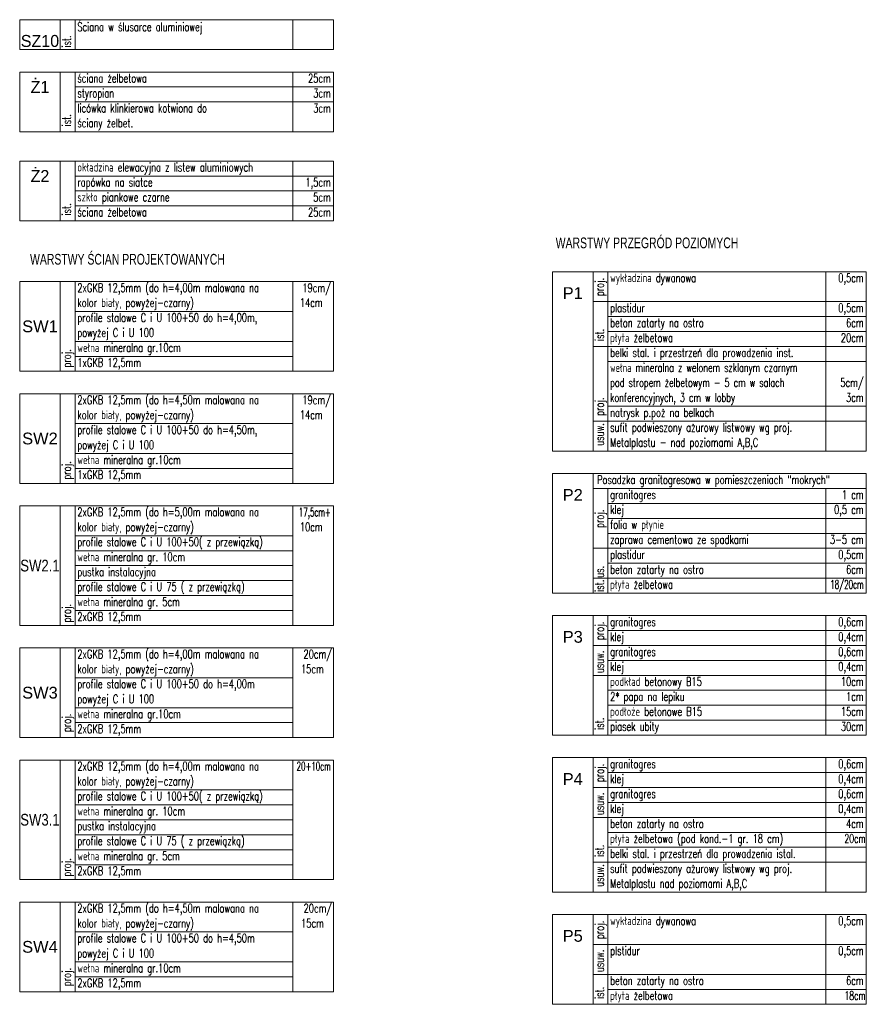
# Model space of a CAD drawing. Header units: centimetres. Extents: x -10702 to 24628, y -4437 to 19798.
# Tile 3 of 92: x -10702 to -6736, y 5799 to 10409. Entities that reach past the tile are written whole.
import ezdxf
from ezdxf.enums import TextEntityAlignment as Align

# ---------------------------------------------------------------- set-up
doc = ezdxf.new("R2010")
doc.units = ezdxf.units.CM
doc.layers.get('0').update_dxf_attribs({"color": 8})
for name, color, linetype in [('P1$0$ARCH_INFO_OPISY', 8, 'Continuous'), ('P2$0$ARCH_INFO_OPISY', 8, 'Continuous'), ('P3$0$ARCH_INFO_OPISY', 8, 'Continuous'), ('P4$0$ARCH_INFO_OPISY', 8, 'Continuous'), ('P5$0$ARCH_INFO_OPISY', 8, 'Continuous'), ('przegrody dla rzutów$0$ARCH_INFO_OPISY', 8, 'Continuous'), ('przegrody dla rzutów$0$RYSUNKOWE_XREF', 8, 'Continuous'), ('SW1$0$ARCH_INFO_OPISY', 8, 'Continuous'), ('SW2$0$ARCH_INFO_OPISY', 8, 'Continuous'), ('SW2_1$0$ARCH_INFO_OPISY', 8, 'Continuous'), ('SW3$0$ARCH_INFO_OPISY', 8, 'Continuous'), ('SW3_1$0$ARCH_INFO_OPISY', 8, 'Continuous'), ('SW4$0$ARCH_INFO_OPISY', 8, 'Continuous'), ('SZ10$0$Pu1$0$ARCH_INFO_OPISY', 8, 'Continuous'), ('Ż1$0$ARCH_INFO_OPISY', 8, 'Continuous'), ('Ż1$0$Pu1$0$ARCH_INFO_OPISY', 8, 'Continuous'), ('Ż2$0$ARCH_INFO_OPISY', 8, 'Continuous'), ('Ż2$0$Pu1$0$ARCH_INFO_OPISY', 8, 'Continuous')]:
    doc.layers.add(name, color=color, linetype=linetype)
for name, color, linetype, lineweight in [('P1$0$ARCH_TABELKA', 8, 'Continuous', 5), ('P2$0$ARCH_TABELKA', 8, 'Continuous', 5), ('P3$0$ARCH_TABELKA', 8, 'Continuous', 5), ('P4$0$ARCH_TABELKA', 8, 'Continuous', 5), ('P5$0$ARCH_TABELKA', 8, 'Continuous', 5), ('SW1$0$ARCH_TABELKA', 8, 'Continuous', 5), ('SW2$0$ARCH_TABELKA', 8, 'Continuous', 5), ('SW2_1$0$ARCH_TABELKA', 8, 'Continuous', 5), ('SW3$0$ARCH_TABELKA', 8, 'Continuous', 5), ('SW3_1$0$ARCH_TABELKA', 8, 'Continuous', 5), ('SW4$0$ARCH_TABELKA', 8, 'Continuous', 5), ('SZ10$0$Pu1$0$ARCH_TABELKA', 8, 'Continuous', 5), ('Ż1$0$ARCH_TABELKA', 8, 'Continuous', 5), ('Ż2$0$ARCH_TABELKA', 8, 'Continuous', 5)]:
    doc.layers.add(name, color=color, linetype=linetype, lineweight=lineweight)
doc.styles.add('P1$0$Arial', font='arial.ttf')
doc.styles.add('P1$0$Romans', font='Romans.shx')
doc.styles.add('P2$0$Arial', font='arial.ttf')
doc.styles.add('P2$0$Romans', font='Romans.shx')
doc.styles.add('P3$0$Arial', font='arial.ttf')
doc.styles.add('P3$0$Romans', font='Romans.shx')
doc.styles.add('P4$0$Arial', font='arial.ttf')
doc.styles.add('P4$0$Romans', font='Romans.shx')
doc.styles.add('P5$0$Arial', font='arial.ttf')
doc.styles.add('P5$0$Romans', font='Romans.shx')
doc.styles.add('przegrody dla rzutów$0$Arial', font='arial.ttf')
doc.styles.add('SW1$0$Arial', font='arial.ttf')
doc.styles.add('SW1$0$Romans', font='Romans.shx')
doc.styles.add('SW2$0$Arial', font='arial.ttf')
doc.styles.add('SW2$0$Romans', font='Romans.shx')
doc.styles.add('SW2_1$0$Arial', font='arial.ttf')
doc.styles.add('SW2_1$0$Romans', font='Romans.shx')
doc.styles.add('SW3$0$Arial', font='arial.ttf')
doc.styles.add('SW3$0$Romans', font='Romans.shx')
doc.styles.add('SW3_1$0$Arial', font='arial.ttf')
doc.styles.add('SW3_1$0$Romans', font='Romans.shx')
doc.styles.add('SW4$0$Arial', font='arial.ttf')
doc.styles.add('SW4$0$Romans', font='Romans.shx')
doc.styles.add('SZ10$0$Pu1$0$Romans', font='Romans.shx')
doc.styles.add('SZ10$0$Pu1$0$Standard', font='txt')
doc.styles.add('Ż1$0$Pu1$0$Standard', font='txt')
doc.styles.add('Ż1$0$Romans', font='Romans.shx')
doc.styles.add('Ż2$0$Pu1$0$Standard', font='txt')
doc.styles.add('Ż2$0$Romans', font='Romans.shx')

# ---------------------------------------------------------------- blocks, each defined once
blk = doc.blocks.new('Ż1')
at = {"layer": 'Ż1$0$ARCH_TABELKA'}
blk.add_line((-41322, 4632.7), (-41322, 4352.7), dxfattribs=at)
blk.add_lwpolyline([(-42602, 4632.7), (-41132, 4632.7), (-41132, 4352.7), (-42602, 4352.7)], close=True, dxfattribs=at)
for points in [[(-42412, 4632.7), (-42412, 4352.7)], [(-42342, 4632.7), (-42342, 4352.7)], [(-42342, 4562.7), (-41132, 4562.7)], [(-42342, 4492.7), (-41132, 4492.7)], [(-42342, 4352.7), (-41132, 4352.7)]]:
    blk.add_lwpolyline(points, dxfattribs=at)
at = {"layer": 'Ż1$0$ARCH_INFO_OPISY', "color": 191, "style": 'Ż1$0$Romans', "width": 0.7}
for s, p in [('ściana żelbetowa', (-42331.9, 4583.8)), ('styropian', (-42331.9, 4513.8)), ('licówka klinkierowa kotwiona do', (-42331.9, 4443.8)), ('ściany żelbet.', (-42331.9, 4373.8))]:
    blk.add_text(s, height=40.5, dxfattribs=at).set_placement(p)
for s, p in [('25cm', (-41144.3, 4583.4)), ('3cm', (-41144.3, 4513.4)), ('3cm', (-41144.3, 4443.4))]:
    blk.add_text(s, height=40.5, dxfattribs=at).set_placement(p, align=Align.RIGHT)
blk.add_text('ist.', height=40.5, rotation=90, dxfattribs=at).set_placement((-42361.8, 4377.9))
at = {"layer": 'Ż1$0$Pu1$0$ARCH_INFO_OPISY', "color": 191, "insert": (-42507, 4562.7), "char_height": 56.25, "width": 190, "attachment_point": 5, "style": 'Ż1$0$Pu1$0$Standard'}
blk.add_mtext('Ż1', dxfattribs=at)
blk = doc.blocks.new('SW1')
at = {"layer": 'SW1$0$ARCH_TABELKA'}
blk.add_line((-44422, 4633.3), (-44422, 4213.3), dxfattribs=at)
for points in [[(-44232, 4213.3), (-45702, 4213.3), (-45702, 4633.3), (-44232, 4633.3), (-44232, 4213.3)], [(-45512, 4633.3), (-45512, 4213.3)], [(-45442, 4633.3), (-45442, 4213.3)], [(-45442, 4493.3), (-44422, 4493.3)], [(-45442, 4353.3), (-44422, 4353.3)], [(-45442, 4283.3), (-44422, 4283.3)]]:
    blk.add_lwpolyline(points, dxfattribs=at)
at = {"layer": 'SW1$0$ARCH_INFO_OPISY', "color": 191, "style": 'SW1$0$Romans', "width": 0.7}
for s, p in [('2xGKB 12,5mm (do h=4,00m malowana na ', (-45431.9, 4584.4)), ('kolor biały, powyżej-czarny)', (-45431.9, 4514.4)), ('14cm', (-44389.6, 4514.4)), ('profile stalowe C i U 100+50 do h=4,00m,', (-45431.9, 4444.4)), ('powyżej C i U 100', (-45432, 4374)), ('wełna mineralna gr.10cm ', (-45432, 4304)), ('1xGKB 12,5mm  ', (-45431.9, 4234.4))]:
    blk.add_text(s, height=40.5, dxfattribs=at).set_placement(p)
blk.add_text('19cm/', height=40.5, dxfattribs=at).set_placement((-44244.3, 4584), align=Align.RIGHT)
blk.add_text('proj.', height=40.5, rotation=90, dxfattribs=at).set_placement((-45461.8, 4230.8))
at = {"layer": 'SW1$0$ARCH_INFO_OPISY', "color": 191, "insert": (-45607, 4423.3), "char_height": 55, "width": 190, "attachment_point": 5, "style": 'SW1$0$Arial'}
blk.add_mtext('SW1', dxfattribs=at)
blk = doc.blocks.new('SW2')
at = {"layer": 'SW2$0$ARCH_TABELKA'}
blk.add_line((-44422, 4633.3), (-44422, 4213.3), dxfattribs=at)
for points in [[(-44232, 4213.3), (-45702, 4213.3), (-45702, 4633.3), (-44232, 4633.3), (-44232, 4213.3)], [(-45512, 4633.3), (-45512, 4213.3)], [(-45442, 4633.3), (-45442, 4213.3)], [(-45442, 4493.3), (-44422, 4493.3)], [(-45442, 4353.3), (-44422, 4353.3)], [(-45442, 4283.3), (-44422, 4283.3)]]:
    blk.add_lwpolyline(points, dxfattribs=at)
at = {"layer": 'SW2$0$ARCH_INFO_OPISY', "color": 191, "style": 'SW2$0$Romans', "width": 0.7}
for s, p in [('2xGKB 12,5mm (do h=4,50m malowana na ', (-45431.9, 4584.4)), ('kolor biały, powyżej-czarny)', (-45431.9, 4514.4)), ('14cm', (-44389.6, 4514.4)), ('profile stalowe C i U 100+50 do h=4,50m,', (-45431.9, 4444.4)), ('powyżej C i U 100', (-45432, 4374)), ('wełna mineralna gr.10cm ', (-45432, 4304)), ('1xGKB 12,5mm  ', (-45431.9, 4234.4))]:
    blk.add_text(s, height=40.5, dxfattribs=at).set_placement(p)
blk.add_text('19cm/', height=40.5, dxfattribs=at).set_placement((-44244.3, 4584), align=Align.RIGHT)
blk.add_text('proj.', height=40.5, rotation=90, dxfattribs=at).set_placement((-45461.8, 4230.8))
at = {"layer": 'SW2$0$ARCH_INFO_OPISY', "color": 191, "insert": (-45607, 4423.3), "char_height": 55, "width": 190, "attachment_point": 5, "style": 'SW2$0$Arial'}
blk.add_mtext('SW2', dxfattribs=at)
blk = doc.blocks.new('SW4')
at = {"layer": 'SW4$0$ARCH_TABELKA'}
blk.add_line((-44422, 4633.3), (-44422, 4213.3), dxfattribs=at)
for points in [[(-44232, 4213.3), (-45702, 4213.3), (-45702, 4633.3), (-44232, 4633.3), (-44232, 4213.3)], [(-45512, 4633.3), (-45512, 4213.3)], [(-45442, 4633.3), (-45442, 4213.3)], [(-45442, 4493.3), (-44422, 4493.3)], [(-45442, 4353.3), (-44422, 4353.3)], [(-45442, 4283.3), (-44422, 4283.3)]]:
    blk.add_lwpolyline(points, dxfattribs=at)
at = {"layer": 'SW4$0$ARCH_INFO_OPISY', "color": 191, "style": 'SW4$0$Romans', "width": 0.7}
for s, p in [('2xGKB 12,5mm (do h=4,50m malowana na ', (-45431.9, 4584.4)), ('kolor biały, powyżej-czarny)', (-45431.9, 4514.4)), ('15cm', (-44383.8, 4514.4)), ('profile stalowe C i U 100+50 do h=4,50m', (-45431.9, 4444.4)), ('powyżej C i U 100', (-45432, 4374)), ('wełna mineralna gr.10cm', (-45432, 4304)), ('2xGKB 12,5mm  ', (-45431.9, 4234.4))]:
    blk.add_text(s, height=40.5, dxfattribs=at).set_placement(p)
blk.add_text('20cm/', height=40.5, dxfattribs=at).set_placement((-44238.4, 4584), align=Align.RIGHT)
blk.add_text('proj.', height=40.5, rotation=90, dxfattribs=at).set_placement((-45461.8, 4239.1))
at = {"layer": 'SW4$0$ARCH_INFO_OPISY', "color": 191, "insert": (-45607, 4423.3), "char_height": 55, "width": 190, "attachment_point": 5, "style": 'SW4$0$Arial'}
blk.add_mtext('SW4', dxfattribs=at)
blk = doc.blocks.new('P1')
at = {"layer": 'P1$0$ARCH_TABELKA'}
blk.add_line((-38222, 4633.3), (-38222, 3793.3), dxfattribs=at)
blk.add_lwpolyline([(-39502, 4633.3), (-38032, 4633.3), (-38032, 3793.3), (-39502, 3793.3)], close=True, dxfattribs=at)
for points in [[(-39312, 4633.3), (-39312, 3793.3)], [(-39242, 4633.3), (-39242, 3793.3)], [(-39312, 4493.3), (-38032, 4493.3)], [(-39242, 4423.3), (-38032, 4423.3)], [(-39242, 4353.3), (-38032, 4353.3)], [(-39312, 4283.3), (-38032, 4283.3)], [(-39242, 4213.3), (-38032, 4213.3)], [(-39242, 4003.3), (-38032, 4003.3)], [(-39312, 3933.3), (-38032, 3933.3)], [(-39242, 3793.3), (-38032, 3793.3)]]:
    blk.add_lwpolyline(points, dxfattribs=at)
at = {"layer": 'P1$0$ARCH_INFO_OPISY', "color": 191, "style": 'P1$0$Romans'}
for s, width, p in [('wykładzina dywanowa ', 0.7, (-39231.9, 4584.4)), ('plastidur', 0.7, (-39232, 4444)), ('beton zatarty na ostro', 0.7, (-39232, 4374)), ('płyta żelbetowa', 0.7, (-39232, 4304)), ('belki stal. i przestrzeń dla prowadzenia inst.', 0.7, (-39232, 4234)), ('wełna mineralna z welonem szklanym czarnym', 0.68, (-39232, 4164)), ('pod stropem żelbetowym - 5 cm w salach  ', 0.68, (-39232, 4094)), ('konferencyjnych, 3 cm w lobby', 0.68, (-39232, 4024)), ('natrysk p.poż na belkach', 0.7, (-39232, 3954)), ('sufit podwieszony ażurowy listwowy wg proj. ', 0.7, (-39232, 3884)), ('Metalplastu - nad poziomami A,B,C', 0.7, (-39232, 3814))]:
    blk.add_text(s, height=40.5, dxfattribs=dict(at, width=width)).set_placement(p)
at = {"layer": 'P1$0$ARCH_INFO_OPISY', "color": 191, "style": 'P1$0$Romans', "width": 0.7}
for s, p in [('0,5cm', (-38044.3, 4584)), ('0,5cm', (-38044.3, 4444)), ('6cm', (-38044.3, 4374)), ('20cm', (-38044.3, 4304)), ('5cm/', (-38044.3, 4094)), ('3cm', (-38044.3, 4024))]:
    blk.add_text(s, height=40.5, dxfattribs=at).set_placement(p, align=Align.RIGHT)
for s, p in [('proj.', (-39261.8, 4518.5)), ('proj.', (-39261.8, 4518.5)), ('ist.', (-39261.8, 4308.5)), ('proj.', (-39261.8, 3958.5)), ('usuw.', (-39261.8, 3818.5))]:
    blk.add_text(s, height=40.5, rotation=90, dxfattribs=at).set_placement(p)
at = {"layer": 'P1$0$ARCH_INFO_OPISY', "color": 191, "insert": (-39407, 4533.3), "char_height": 55, "width": 190, "attachment_point": 5, "style": 'P1$0$Arial'}
blk.add_mtext('P1', dxfattribs=at)
blk = doc.blocks.new('P2')
at = {"layer": 'P2$0$ARCH_TABELKA'}
blk.add_line((-38222, 3688.3), (-38222, 3198.3), dxfattribs=at)
blk.add_lwpolyline([(-39502, 3758.3), (-38032, 3758.3), (-38032, 3198.3), (-39502, 3198.3)], close=True, dxfattribs=at)
for points in [[(-39312, 3758.3), (-39312, 3198.3)], [(-39242, 3758.3), (-38032, 3758.3)], [(-39312, 3688.3), (-38032, 3688.3)], [(-39242, 3688.3), (-39242, 3198.3)], [(-39242, 3618.3), (-38032, 3618.3)], [(-39242, 3548.3), (-38032, 3548.3)], [(-39242, 3478.3), (-38032, 3478.3)], [(-39312, 3408.3), (-38032, 3408.3)], [(-39242, 3338.3), (-38032, 3338.3)], [(-39312, 3268.3), (-38032, 3268.3)], [(-39242, 3268.3), (-38032, 3268.3)], [(-39242, 3198.3), (-38032, 3198.3)]]:
    blk.add_lwpolyline(points, dxfattribs=at)
at = {"layer": 'P2$0$ARCH_INFO_OPISY', "color": 191, "style": 'P2$0$Romans', "width": 0.7}
for s, p in [('Posadzka granitogresowa w pomieszczeniach "mokrych"', (-39293.4, 3709.4)), ('granitogres', (-39231.9, 3639.4)), ('klej', (-39231.9, 3569.4)), ('folia w płynie', (-39231.9, 3499.4)), ('zaprawa cementowa ze spadkami', (-39231.9, 3429.4)), ('plastidur', (-39232, 3359)), ('beton zatarty na ostro', (-39232, 3289)), ('płyta żelbetowa', (-39232, 3219))]:
    blk.add_text(s, height=40.5, dxfattribs=at).set_placement(p)
at = {"layer": 'P2$0$ARCH_INFO_OPISY', "color": 191, "style": 'P2$0$Romans'}
for s, width, p in [('1 cm', 0.7, (-38044.3, 3639)), ('0,5 cm', 0.7, (-38044.3, 3569)), ('3-5 cm', 0.7, (-38044.3, 3429)), ('0,5cm', 0.7, (-38044.3, 3359)), ('6cm', 0.7, (-38044.3, 3289)), ('18/20cm', 0.6, (-38044.3, 3219))]:
    blk.add_text(s, height=40.5, dxfattribs=dict(at, width=width)).set_placement(p, align=Align.RIGHT)
at = {"layer": 'P2$0$ARCH_INFO_OPISY', "color": 191, "style": 'P2$0$Romans', "width": 0.7}
for s, p in [('proj.', (-39261.8, 3503.5)), ('us.', (-39261.8, 3270.3)), ('ist.', (-39261.8, 3204.5))]:
    blk.add_text(s, height=40.5, rotation=90, dxfattribs=at).set_placement(p)
at = {"layer": 'P2$0$ARCH_INFO_OPISY', "color": 191, "insert": (-39407, 3658.3), "char_height": 55, "width": 190, "attachment_point": 5, "style": 'P2$0$Arial'}
blk.add_mtext('P2', dxfattribs=at)
blk = doc.blocks.new('P3')
at = {"layer": 'P3$0$ARCH_TABELKA'}
blk.add_line((-38222, 3373.3), (-38222, 2813.3), dxfattribs=at)
blk.add_lwpolyline([(-39502, 3373.3), (-38032, 3373.3), (-38032, 2813.3), (-39502, 2813.3)], close=True, dxfattribs=at)
for points in [[(-39312, 3373.3), (-39312, 2813.3)], [(-39242, 3373.3), (-39242, 2813.3)], [(-39242, 3303.3), (-38032, 3303.3)], [(-39312, 3233.3), (-38032, 3233.3)], [(-39242, 3163.3), (-38032, 3163.3)], [(-39312, 3093.3), (-38032, 3093.3)], [(-39242, 3093.3), (-38032, 3093.3)], [(-39242, 3023.3), (-38032, 3023.3)], [(-39242, 2953.3), (-38032, 2953.3)], [(-39242, 2883.3), (-38032, 2883.3)], [(-39242, 2813.3), (-38032, 2813.3)]]:
    blk.add_lwpolyline(points, dxfattribs=at)
at = {"layer": 'P3$0$ARCH_INFO_OPISY', "color": 191, "style": 'P3$0$Romans', "width": 0.7}
for s, p in [('granitogres', (-39232, 3324)), ('klej', (-39232, 3254)), ('granitogres', (-39232, 3184)), ('klej', (-39232, 3114)), ('podkład betonowy B15', (-39232, 3044)), ('2* papa na lepiku', (-39232, 2974)), ('podłoże betonowe B15', (-39232, 2904)), ('piasek ubity', (-39232, 2834))]:
    blk.add_text(s, height=40.5, dxfattribs=at).set_placement(p)
for s, p in [('proj.', (-39261.8, 3258.5)), ('usuw.', (-39261.8, 3104.1)), ('ist.', (-39261.8, 2838.5))]:
    blk.add_text(s, height=40.5, rotation=90, dxfattribs=at).set_placement(p)
for s, p in [('0,6cm', (-38044.3, 3324)), ('0,4cm', (-38044.3, 3254)), ('0,6cm', (-38044.3, 3184)), ('0,4cm', (-38044.3, 3114)), ('10cm', (-38044.3, 3044)), ('1cm', (-38044.3, 2974)), ('15cm', (-38044.3, 2904)), ('30cm', (-38044.3, 2834))]:
    blk.add_text(s, height=40.5, dxfattribs=at).set_placement(p, align=Align.RIGHT)
at = {"layer": 'P3$0$ARCH_INFO_OPISY', "color": 191, "insert": (-39407, 3273.3), "char_height": 55, "width": 190, "attachment_point": 5, "style": 'P3$0$Arial'}
blk.add_mtext('P3', dxfattribs=at)
blk = doc.blocks.new('P4')
at = {"layer": 'P4$0$ARCH_TABELKA'}
blk.add_line((-38222, 2638.3), (-38222, 2008.3), dxfattribs=at)
blk.add_lwpolyline([(-39502, 2638.3), (-38032, 2638.3), (-38032, 2008.3), (-39502, 2008.3)], close=True, dxfattribs=at)
for points in [[(-39312, 2638.3), (-39312, 2008.3)], [(-39242, 2638.3), (-39242, 2008.3)], [(-39242, 2568.3), (-38032, 2568.3)], [(-39312, 2498.3), (-38032, 2498.3)], [(-39242, 2428.3), (-38032, 2428.3)], [(-39312, 2358.3), (-38032, 2358.3)], [(-39242, 2288.3), (-38032, 2288.3)], [(-39242, 2218.3), (-38032, 2218.3)], [(-39312, 2148.3), (-38032, 2148.3)], [(-39312, 2008.3), (-38032, 2008.3)], [(-39242, 2008.3), (-38032, 2008.3)]]:
    blk.add_lwpolyline(points, dxfattribs=at)
at = {"layer": 'P4$0$ARCH_INFO_OPISY', "color": 191, "style": 'P4$0$Romans', "width": 0.7}
for s, p in [('granitogres', (-39232, 2589)), ('klej', (-39232, 2519)), ('granitogres', (-39232, 2449)), ('klej', (-39232, 2379)), ('beton zatarty na ostro', (-39232, 2309)), ('płyta żelbetowa (pod kond.-1 gr. 18 cm)', (-39232, 2239)), ('belki stal. i przestrzeń dla prowadzenia istal.', (-39232, 2169)), ('sufit podwieszony ażurowy listwowy wg proj. ', (-39232, 2099)), ('Metalplastu nad poziomami A,B,C', (-39232, 2029))]:
    blk.add_text(s, height=40.5, dxfattribs=at).set_placement(p)
at = {"layer": 'P4$0$ARCH_INFO_OPISY', "color": 191, "style": 'P4$0$Romans'}
for s, width, p in [('0,6cm', 0.7, (-38044.3, 2589)), ('0,4cm', 0.7, (-38044.3, 2519)), ('0,6cm', 0.7, (-38044.3, 2449)), ('0,4cm', 0.7, (-38044.3, 2379)), ('4cm', 0.7, (-38044.3, 2309)), ('20cm', 0.65, (-38035.2, 2239))]:
    blk.add_text(s, height=40.5, dxfattribs=dict(at, width=width)).set_placement(p, align=Align.RIGHT)
at = {"layer": 'P4$0$ARCH_INFO_OPISY', "color": 191, "style": 'P4$0$Romans', "width": 0.7}
for s, p in [('proj.', (-39261.8, 2523.5)), ('usuw.', (-39261.8, 2369.1)), ('ist.', (-39261.8, 2173.5)), ('usuw.', (-39261.8, 2033.5))]:
    blk.add_text(s, height=40.5, rotation=90, dxfattribs=at).set_placement(p)
at = {"layer": 'P4$0$ARCH_INFO_OPISY', "color": 191, "insert": (-39407, 2538.3), "char_height": 55, "width": 190, "attachment_point": 5, "style": 'P4$0$Arial'}
blk.add_mtext('P4', dxfattribs=at)
blk = doc.blocks.new('Ż2')
at = {"layer": 'Ż2$0$ARCH_TABELKA'}
blk.add_line((-39772, 3418.3), (-39772, 3138.3), dxfattribs=at)
blk.add_lwpolyline([(-41052, 3418.3), (-39582, 3418.3), (-39582, 3138.3), (-41052, 3138.3)], close=True, dxfattribs=at)
for points in [[(-40862, 3418.3), (-40862, 3138.3)], [(-40792, 3418.3), (-40792, 3138.3)], [(-40792, 3348.3), (-39582, 3348.3)], [(-40792, 3278.3), (-39582, 3278.3)], [(-40792, 3208.3), (-39582, 3208.3)], [(-40792, 3138.3), (-39582, 3138.3)]]:
    blk.add_lwpolyline(points, dxfattribs=at)
at = {"layer": 'Ż2$0$ARCH_INFO_OPISY', "color": 191, "style": 'Ż2$0$Romans', "width": 0.7}
for s, p in [('okładzina elewacyjna z listew aluminiowych', (-40781.9, 3369.4)), ('rapówka na siatce', (-40781.9, 3299.4)), ('szkło piankowe czarne', (-40781.9, 3229.4)), ('ściana żelbetowa', (-40781.9, 3159.4))]:
    blk.add_text(s, height=40.5, dxfattribs=at).set_placement(p)
for s, p in [('1,5cm', (-39594.3, 3299)), ('5cm', (-39594.3, 3229)), ('25cm', (-39594.3, 3159))]:
    blk.add_text(s, height=40.5, dxfattribs=at).set_placement(p, align=Align.RIGHT)
blk.add_text('ist.', height=40.5, rotation=90, dxfattribs=at).set_placement((-40811.8, 3163.5))
at = {"layer": 'Ż2$0$Pu1$0$ARCH_INFO_OPISY', "color": 191, "insert": (-40957, 3348.3), "char_height": 56.25, "width": 190, "attachment_point": 5, "style": 'Ż2$0$Pu1$0$Standard'}
blk.add_mtext('Ż2', dxfattribs=at)
blk = doc.blocks.new('SZ10')
at = {"layer": 'SZ10$0$Pu1$0$ARCH_TABELKA'}
for p, q in [((-40792, 2508.3), (-40792, 2368.3)), ((-39772, 2508.3), (-39772, 2368.3))]:
    blk.add_line(p, q, dxfattribs=at)
for points in [[(-41052, 2368.3), (-41052, 2508.3), (-39582, 2508.3), (-39582, 2368.3)], [(-40862, 2508.3), (-40862, 2368.3)], [(-41052, 2368.3), (-39582, 2368.3)]]:
    blk.add_lwpolyline(points, dxfattribs=at)
at = {"layer": 'SZ10$0$Pu1$0$ARCH_INFO_OPISY', "color": 191, "style": 'SZ10$0$Pu1$0$Romans', "width": 0.7}
blk.add_text('Ściana w ślusarce aluminiowej', height=40.5, dxfattribs=at).set_placement((-40782, 2454.8))
blk.add_text('ist.', height=40.5, rotation=90, dxfattribs=at).set_placement((-40811.8, 2377.5))
at = {"layer": 'SZ10$0$Pu1$0$ARCH_INFO_OPISY', "color": 191, "insert": (-40957, 2408.3), "char_height": 56.25, "width": 190, "attachment_point": 5, "style": 'SZ10$0$Pu1$0$Standard'}
blk.add_mtext('SZ10', dxfattribs=at)
blk = doc.blocks.new('P5')
at = {"layer": 'P5$0$ARCH_TABELKA'}
blk.add_line((-38222, 2638.3), (-38222, 2218.3), dxfattribs=at)
blk.add_lwpolyline([(-39502, 2638.3), (-38032, 2638.3), (-38032, 2218.3), (-39502, 2218.3)], close=True, dxfattribs=at)
for points in [[(-39312, 2638.3), (-39312, 2218.3)], [(-39242, 2638.3), (-39242, 2218.3)], [(-39312, 2498.3), (-38032, 2498.3)], [(-39312, 2358.3), (-38032, 2358.3)], [(-39242, 2288.3), (-38032, 2288.3)], [(-39312, 2218.3), (-38032, 2218.3)], [(-39312, 2218.3), (-38032, 2218.3)], [(-39242, 2218.3), (-38032, 2218.3)], [(-39242, 2218.3), (-38032, 2218.3)]]:
    blk.add_lwpolyline(points, dxfattribs=at)
at = {"layer": 'P5$0$ARCH_INFO_OPISY', "color": 191, "style": 'P5$0$Romans', "width": 0.7}
for s, p in [('wykładzina dywanowa', (-39232, 2589)), ('plstidur', (-39232, 2449)), ('beton zatarty na ostro', (-39232, 2309)), ('płyta żelbetowa', (-39232, 2239))]:
    blk.add_text(s, height=40.5, dxfattribs=at).set_placement(p)
at = {"layer": 'P5$0$ARCH_INFO_OPISY', "color": 191, "style": 'P5$0$Romans'}
for s, width, p in [('0,5cm', 0.7, (-38044.3, 2589)), ('0,5cm', 0.7, (-38044.3, 2449)), ('6cm', 0.7, (-38044.3, 2309)), ('18cm', 0.65, (-38035.2, 2239))]:
    blk.add_text(s, height=40.5, dxfattribs=dict(at, width=width)).set_placement(p, align=Align.RIGHT)
at = {"layer": 'P5$0$ARCH_INFO_OPISY', "color": 191, "style": 'P5$0$Romans', "width": 0.7}
for s, p in [('proj.', (-39261.8, 2523.5)), ('usuw.', (-39261.8, 2369.1)), ('ist.', (-39261.8, 2243.5))]:
    blk.add_text(s, height=40.5, rotation=90, dxfattribs=at).set_placement(p)
at = {"layer": 'P5$0$ARCH_INFO_OPISY', "color": 191, "insert": (-39407, 2538.3), "char_height": 55, "width": 190, "attachment_point": 5, "style": 'P5$0$Arial'}
blk.add_mtext('P5', dxfattribs=at)
blk = doc.blocks.new('SW3')
at = {"layer": 'SW3$0$ARCH_TABELKA'}
blk.add_line((-44422, 4633.3), (-44422, 4213.3), dxfattribs=at)
for points in [[(-44232, 4213.3), (-45702, 4213.3), (-45702, 4633.3), (-44232, 4633.3), (-44232, 4213.3)], [(-45512, 4633.3), (-45512, 4213.3)], [(-45442, 4633.3), (-45442, 4213.3)], [(-45442, 4493.3), (-44422, 4493.3)], [(-45442, 4353.3), (-44422, 4353.3)], [(-45442, 4283.3), (-44422, 4283.3)]]:
    blk.add_lwpolyline(points, dxfattribs=at)
at = {"layer": 'SW3$0$ARCH_INFO_OPISY', "color": 191, "style": 'SW3$0$Romans', "width": 0.7}
for s, p in [('2xGKB 12,5mm (do h=4,00m malowana na ', (-45431.9, 4584.4)), ('kolor biały, powyżej-czarny)', (-45431.9, 4514.4)), ('15cm', (-44384.4, 4514.4)), ('profile stalowe C i U 100+50 do h=4,00m', (-45431.9, 4444.4)), ('powyżej C i U 100', (-45432, 4374)), ('wełna mineralna gr.10cm', (-45432, 4304)), ('2xGKB 12,5mm  ', (-45431.9, 4234.4))]:
    blk.add_text(s, height=40.5, dxfattribs=at).set_placement(p)
blk.add_text('20cm/', height=40.5, dxfattribs=at).set_placement((-44239, 4584), align=Align.RIGHT)
blk.add_text('proj.', height=40.5, rotation=90, dxfattribs=at).set_placement((-45461.8, 4239.1))
at = {"layer": 'SW3$0$ARCH_INFO_OPISY', "color": 191, "insert": (-45607, 4423.3), "char_height": 55, "width": 190, "attachment_point": 5, "style": 'SW3$0$Arial'}
blk.add_mtext('SW3', dxfattribs=at)
blk = doc.blocks.new('SW3_1')
at = {"layer": 'SW3_1$0$ARCH_TABELKA'}
blk.add_line((-44422, 4633.3), (-44422, 4073.3), dxfattribs=at)
for points in [[(-44232, 4073.3), (-45702, 4073.3), (-45702, 4633.3), (-44232, 4633.3), (-44232, 4073.3)], [(-45512, 4633.3), (-45512, 4073.3)], [(-45442, 4633.3), (-45442, 4073.3)], [(-45442, 4493.3), (-44422, 4493.3)], [(-45442, 4423.3), (-44422, 4423.3)], [(-45442, 4353.3), (-44422, 4353.3)], [(-45442, 4283.3), (-44422, 4283.3)], [(-45442, 4213.3), (-44422, 4213.3)], [(-45442, 4143.3), (-44422, 4143.3)]]:
    blk.add_lwpolyline(points, dxfattribs=at)
at = {"layer": 'SW3_1$0$ARCH_INFO_OPISY', "color": 191, "style": 'SW3_1$0$Romans', "width": 0.7}
for s, p in [('2xGKB 12,5mm (do h=4,00m malowana na ', (-45431.9, 4584.4)), ('kolor biały, powyżej-czarny)', (-45431.9, 4514.4)), ('profile stalowe C i U 100+50( z przewiązką) ', (-45431.9, 4444.4)), ('wełna mineralna gr. 10cm', (-45432, 4374)), ('pustka instalacyjna', (-45431.9, 4304.4)), ('profile stalowe C i U 75 ( z przewiązką) ', (-45431.9, 4234.4)), ('wełna mineralna gr. 5cm', (-45432, 4164)), ('2xGKB 12,5mm  ', (-45431.9, 4094.4))]:
    blk.add_text(s, height=40.5, dxfattribs=at).set_placement(p)
at = {"layer": 'SW3_1$0$ARCH_INFO_OPISY', "color": 191, "style": 'SW3_1$0$Romans', "width": 0.6}
blk.add_text('20+10cm', height=40.5, dxfattribs=at).set_placement((-44244.3, 4584), align=Align.RIGHT)
at = {"layer": 'SW3_1$0$ARCH_INFO_OPISY', "color": 191, "style": 'SW3_1$0$Romans', "width": 0.7}
blk.add_text('proj.', height=40.5, rotation=90, dxfattribs=at).set_placement((-45461.8, 4087.6))
at = {"layer": 'SW3_1$0$ARCH_INFO_OPISY', "color": 191, "insert": (-45607, 4353.3), "char_height": 55, "width": 190, "attachment_point": 5, "style": 'SW3_1$0$Arial'}
blk.add_mtext('{\\W0.8;SW3.1}', dxfattribs=at)
blk = doc.blocks.new('SW2_1')
at = {"layer": 'SW2_1$0$ARCH_TABELKA'}
blk.add_line((-44422, 4633.3), (-44422, 4073.3), dxfattribs=at)
for points in [[(-44232, 4073.3), (-45702, 4073.3), (-45702, 4633.3), (-44232, 4633.3), (-44232, 4073.3)], [(-45512, 4633.3), (-45512, 4073.3)], [(-45442, 4633.3), (-45442, 4073.3)], [(-45442, 4493.3), (-44422, 4493.3)], [(-45442, 4423.3), (-44422, 4423.3)], [(-45442, 4353.3), (-44422, 4353.3)], [(-45442, 4283.3), (-44422, 4283.3)], [(-45442, 4213.3), (-44422, 4213.3)], [(-45442, 4143.3), (-44422, 4143.3)]]:
    blk.add_lwpolyline(points, dxfattribs=at)
at = {"layer": 'SW2_1$0$ARCH_INFO_OPISY', "color": 191, "style": 'SW2_1$0$Romans', "width": 0.7}
for s, p in [('2xGKB 12,5mm (do h=5,00m malowana na ', (-45431.9, 4584.4)), ('kolor biały, powyżej-czarny)', (-45431.9, 4514.4)), ('10cm', (-44389.6, 4514.4)), ('profile stalowe C i U 100+50( z przewiązką) ', (-45431.9, 4444.4)), ('wełna mineralna gr. 10cm', (-45432, 4374)), ('pustka instalacyjna', (-45431.9, 4304.4)), ('profile stalowe C i U 75 ( z przewiązką) ', (-45431.9, 4234.4)), ('wełna mineralna gr. 5cm', (-45432, 4164)), ('2xGKB 12,5mm  ', (-45431.9, 4094.4))]:
    blk.add_text(s, height=40.5, dxfattribs=at).set_placement(p)
at = {"layer": 'SW2_1$0$ARCH_INFO_OPISY', "color": 191, "style": 'SW2_1$0$Romans', "width": 0.6}
blk.add_text('17,5cm+', height=40.5, dxfattribs=at).set_placement((-44244.3, 4584), align=Align.RIGHT)
at = {"layer": 'SW2_1$0$ARCH_INFO_OPISY', "color": 191, "style": 'SW2_1$0$Romans', "width": 0.7}
blk.add_text('proj.', height=40.5, rotation=90, dxfattribs=at).set_placement((-45461.8, 4087.6))
at = {"layer": 'SW2_1$0$ARCH_INFO_OPISY', "color": 191, "insert": (-45607, 4353.3), "char_height": 55, "width": 190, "attachment_point": 5, "style": 'SW2_1$0$Arial'}
blk.add_mtext('{\\W0.8;SW2.1}', dxfattribs=at)
blk = doc.blocks.new('przegrody dla rzutów')
at = {"layer": 'przegrody dla rzutów$0$RYSUNKOWE_XREF'}
for name, p in [('SZ10', (30350, 7900.6)), ('Ż1', (31900, 5531.2)), ('Ż2', (30350, 6328.7)), ('P1', (31295.7, 4595.7)), ('SW1', (35000, 4549.4)), ('SW2', (35000, 4024.4)), ('P2', (31295.7, 4525.7)), ('SW2_1', (35000, 3499.4)), ('P3', (31295.7, 4245.7)), ('SW3', (35000, 2834.4)), ('SW3_1', (35000, 2309.4)), ('P4', (31295.7, 4315.7)), ('SW4', (35000, 1644.4)), ('P5', (31295.7, 3580.7))]:
    blk.add_blockref(name, p, dxfattribs=at)
at = {"layer": 'przegrody dla rzutów$0$ARCH_INFO_OPISY', "color": 191, "style": 'przegrody dla rzutów$0$Arial', "width": 0.7}
for s, p in [('WARSTWY PRZEGRÓD POZIOMYCH', (-8191.2, 9339)), ('WARSTWY ŚCIAN PROJEKTOWANYCH', (-10653.5, 9262.4))]:
    blk.add_text(s, height=50, dxfattribs=at).set_placement(p)

msp = doc.modelspace()

# ---------------------------------------------------------------- block references
msp.add_blockref('przegrody dla rzutów', (0, 0))

doc.saveas('drawing.dxf')
